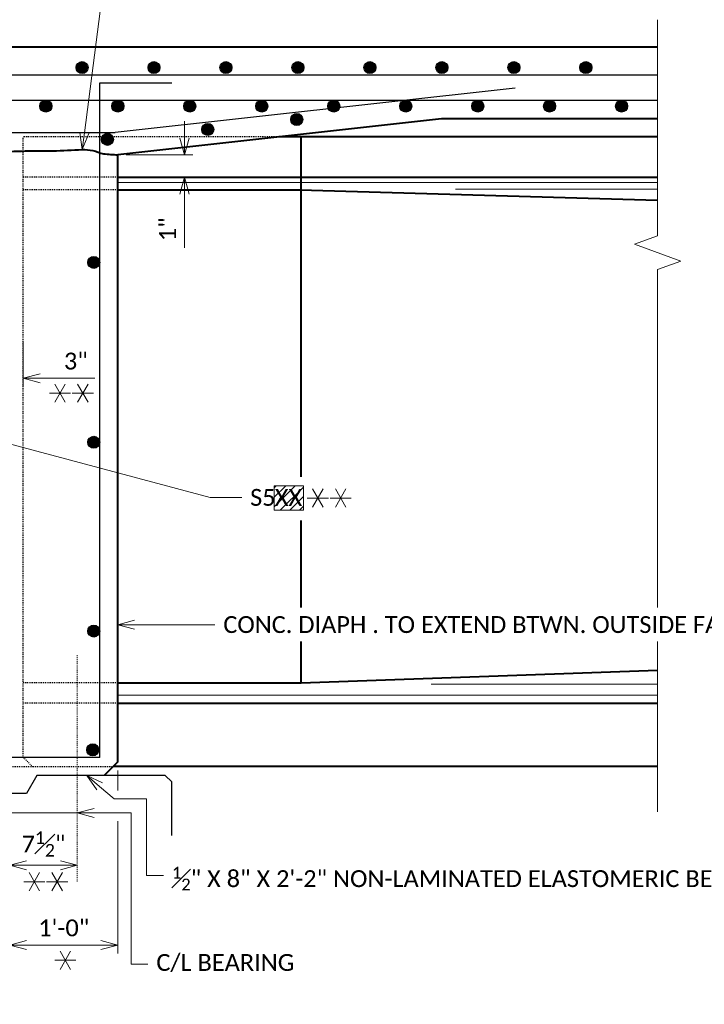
# Model space of a CAD drawing. Extents: x -24 to 2086, y -25 to 290.
# Tile 4 of 7: x 279 to 355, y 122 to 232. Entities that reach past the tile are written whole.
import ezdxf
from ezdxf import colors
from ezdxf.entities.mleader import LeaderData, LeaderLine
from ezdxf.math import Vec2, Vec3

# ---------------------------------------------------------------- set-up
doc = ezdxf.new("R2010")
doc.units = 0
doc.header["$MEASUREMENT"] = 0
doc.linetypes.add('Wisdot2', pattern=[0.125, 0.0625, -0.0625])
doc.linetypes.add('Wisdot4', pattern=[0.28125, 0.125, -0.0625, 0.03125, -0.0625])
for name, color, linetype, lineweight in [('B_ANNO_BREAK', 7, 'Continuous', 18), ('B_ANNO_DIM', 7, 'Continuous', 18), ('B_ANNO_SYMB', 7, 'Continuous', 18), ('B_ANNO_TEXT', 7, 'Continuous', 18), ('B_CNTR', 1, 'Wisdot4', 18), ('B_CONC_DECK', 1, 'Continuous', 40), ('B_CONC_GIRD', 50, 'Continuous', 40), ('B_DETAIL', 7, 'Continuous', 18), ('B_DETAIL_HIDDEN', 7, 'Wisdot2', 25), ('B_REBAR_SUPER', 5, 'Continuous', 25)]:
    doc.layers.add(name, color=color, linetype=linetype, lineweight=lineweight)
doc.layers.add('B_ANNO_DESIGN_NOTES', color=1, linetype='Continuous', lineweight=18, true_color=0xff0000)
doc.layers.add('B_CONC_PIER', color=7, linetype='Continuous')
doc.styles.add('Annotative', font='calibri.ttf', dxfattribs={"height": 0.0625})
doc.dimstyles.new('Annotative', dxfattribs={"dimscale": 0, "dimtxt": 0.0625, "dimasz": 0.0625, "dimexe": 0.03125, "dimexo": 0.03125, "dimgap": 0.03125, "dimtad": 1, "dimdec": 3, "dimzin": 3, "dimdsep": 46, "dimlunit": 4, "dimtxsty": 'Annotative', "dimblk": 'OPEN30', "dimcen": 0.03125, "dimclrd": 256, "dimclre": 256, "dimclrt": 256, "dimaunit": 1, "dimadec": 0, "dimazin": 3, "dimtfac": 0.75, "dimtdec": 3, "dimtofl": 0, "dimtmove": 0, "dimatfit": 3, "dimldrblk": 'OPEN30', "dimfxl": 1, "dimtfill": 1, "dimfrac": 1, "dimtolj": 1, "dimtzin": 0, "dimlwd": -1, "dimlwe": -1, "dimarcsym": 0})

# ---------------------------------------------------------------- blocks, each defined once
blk = doc.blocks.new('_Open30')
at = {"color": 0, "linetype": 'ByBlock', "lineweight": -2}
for p, q in [((-1, 0.268), (0, 0)), ((0, 0), (-1, -0.268)), ((0, 0), (-1, 0))]:
    blk.add_line(p, q, dxfattribs=at)
blk = doc.blocks.new('*D492')
at = {"layer": 'B_ANNO_DIM', "transparency": 16777216}
for p, q in [((314.62, -2509.76), (314.62, -2511.99)), ((314.62, -2515.43), (314.62, -2530.12)), ((302.62, -2523.19), (302.62, -2530.12)), ((304.5, -2529.19), (312.75, -2529.19))]:
    blk.add_line(p, q, dxfattribs=at)
at = {"layer": 'Defpoints', "color": 0, "transparency": 16777216}
for p in [(314.62, -2508.82), (302.62, -2522.25), (314.62, -2529.19)]:
    blk.add_point(p, dxfattribs=at)
at = {"layer": 'B_ANNO_DIM', "transparency": 16777216, "xscale": 1.875, "yscale": 1.875, "zscale": 1.875, "rotation": 180}
blk.add_blockref('_Open30', (302.62, -2529.19), dxfattribs=at)
at = {"layer": 'B_ANNO_DIM', "transparency": 16777216, "xscale": 1.875, "yscale": 1.875, "zscale": 1.875}
blk.add_blockref('_Open30', (314.62, -2529.19), dxfattribs=at)
at = {"layer": 'B_ANNO_DIM', "transparency": 16777216, "insert": (308.62, -2527.29), "char_height": 1.875, "attachment_point": 5, "style": 'Annotative', "bg_fill": 3, "box_fill_scale": 1.25, "bg_fill_color": 256, "bg_fill_true_color": 13158600, "bg_fill_transparency": 0}
blk.add_mtext('\\A1;1\'-0"', dxfattribs=at)
blk = doc.blocks.new('*D487')
at = {"layer": 'B_ANNO_DIM', "transparency": 16777216}
blk.add_line((304.5, -2520.31), (308.25, -2520.31), dxfattribs=at)
at = {"layer": 'B_ANNO_DIM', "transparency": 16777216, "xscale": 1.875, "yscale": 1.875, "zscale": 1.875, "rotation": 180}
blk.add_blockref('_Open30', (302.62, -2520.31), dxfattribs=at)
at = {"layer": 'B_ANNO_DIM', "transparency": 16777216, "xscale": 1.875, "yscale": 1.875, "zscale": 1.875}
blk.add_blockref('_Open30', (310.12, -2520.31), dxfattribs=at)
at = {"layer": 'B_ANNO_DIM', "transparency": 16777216, "insert": (306.37, -2517.95), "char_height": 1.875, "attachment_point": 5, "style": 'Annotative', "bg_fill": 3, "box_fill_scale": 1.25, "bg_fill_color": 256, "bg_fill_true_color": 13158600, "bg_fill_transparency": 0}
blk.add_mtext('\\A1;7{\\H0.75x;\\S1#2;}"', dxfattribs=at)
at = {"layer": 'Defpoints', "color": 0, "transparency": 16777216}
for p in [(302.62, -2520.31), (310.12, -2520.31), (310.12, -2520.31)]:
    blk.add_point(p, dxfattribs=at)
blk = doc.blocks.new('*D500')
at = {"layer": 'B_ANNO_DIM', "transparency": 16777216}
for p, q in [((301.12, -2462.11), (301.12, -2467.1)), ((304.12, -2462.11), (304.12, -2467.1)), ((299.25, -2466.16), (297.37, -2466.16)), ((306, -2466.16), (312.06, -2466.16))]:
    blk.add_line(p, q, dxfattribs=at)
at = {"layer": 'Defpoints', "color": 0, "transparency": 16777216}
for p in [(301.12, -2461.17), (304.12, -2461.17), (304.12, -2466.16)]:
    blk.add_point(p, dxfattribs=at)
at = {"layer": 'B_ANNO_DIM', "transparency": 16777216, "xscale": 1.875, "yscale": 1.875, "zscale": 1.875}
blk.add_blockref('_Open30', (301.12, -2466.16), dxfattribs=at)
at = {"layer": 'B_ANNO_DIM', "transparency": 16777216, "xscale": 1.875, "yscale": 1.875, "zscale": 1.875, "rotation": 180}
blk.add_blockref('_Open30', (304.12, -2466.16), dxfattribs=at)
at = {"layer": 'B_ANNO_DIM', "transparency": 16777216, "insert": (309.96, -2464.26), "char_height": 1.875, "attachment_point": 5, "style": 'Annotative', "bg_fill": 3, "box_fill_scale": 1.25, "bg_fill_color": 256, "bg_fill_true_color": 13158600, "bg_fill_transparency": 0}
blk.add_mtext('\\A1;3"', dxfattribs=at)
blk = doc.blocks.new('*D494')
at = {"layer": 'B_ANNO_DIM', "transparency": 16777216}
for p, q in [((322.04, -2439.45), (322.04, -2437.58)), ((315.56, -2441.33), (322.98, -2441.33)), ((315.48, -2443.81), (322.98, -2443.81)), ((322.04, -2445.69), (322.04, -2451.64))]:
    blk.add_line(p, q, dxfattribs=at)
at = {"layer": 'Defpoints', "color": 0, "transparency": 16777216}
for p in [(314.62, -2441.33), (314.54, -2443.81), (322.04, -2443.81)]:
    blk.add_point(p, dxfattribs=at)
at = {"layer": 'B_ANNO_DIM', "transparency": 16777216, "xscale": 1.875, "yscale": 1.875, "zscale": 1.875}
for p, rotation in [((322.04, -2441.33), 270), ((322.04, -2443.81), 90)]:
    blk.add_blockref('_Open30', p, dxfattribs=dict(at, rotation=rotation))
at = {"layer": 'B_ANNO_DIM', "transparency": 16777216, "insert": (320.16, -2449.6), "char_height": 1.875, "attachment_point": 5, "rotation": 90, "style": 'Annotative', "bg_fill": 3, "box_fill_scale": 1.25, "bg_fill_color": 256, "bg_fill_true_color": 13158600, "bg_fill_transparency": 0}
blk.add_mtext('\\A1;1"', dxfattribs=at)
blk = doc.blocks.new('SYMBOLS')
at = {"layer": 'B_ANNO_SYMB', "color": 0, "lineweight": -2}
for p, q in [((-1.731, -0.79), (-1.262, 0.022)), ((-1.262, -0.79), (-1.731, 0.022)), ((-1.965, -0.384), (-1.028, -0.384))]:
    blk.add_line(p, q, dxfattribs=at)
blk = doc.blocks.new('*U480')
at = {"layer": 'B_ANNO_DESIGN_NOTES'}
h = blk.add_hatch(dxfattribs=at)
h.set_pattern_fill('ANSI31', color=256, scale=6, angle=180)
h.set_pattern_definition([(225, (-8.4491, -74.6648), (0.53033009, -0.53033009), [])])
h.paths.add_polyline_path([(331.9927, -2480.8321), (335.2543, -2480.8321), (335.2543, -2478.1093), (331.9927, -2478.1093)])
at = {"layer": 'B_REBAR_SUPER'}
h = blk.add_hatch(color=256, dxfattribs=at)
edge = h.paths.add_edge_path()
edge.add_arc((310.6487, -2431.6211), 0.6665, 0, 360)
h = blk.add_hatch(color=256, dxfattribs=at)
edge = h.paths.add_edge_path()
edge.add_arc((318.6487, -2431.6211), 0.6665, 0, 360)
h = blk.add_hatch(color=256, dxfattribs=at)
edge = h.paths.add_edge_path()
edge.add_arc((326.6487, -2431.6211), 0.6665, 0, 360)
h = blk.add_hatch(color=256, dxfattribs=at)
edge = h.paths.add_edge_path()
edge.add_arc((334.6487, -2431.6211), 0.6665, 0, 360)
h = blk.add_hatch(color=256, dxfattribs=at)
edge = h.paths.add_edge_path()
edge.add_arc((342.6487, -2431.6211), 0.6665, 0, 360)
h = blk.add_hatch(color=256, dxfattribs=at)
edge = h.paths.add_edge_path()
edge.add_arc((350.6487, -2431.6211), 0.6665, 0, 360)
h = blk.add_hatch(color=256, dxfattribs=at)
edge = h.paths.add_edge_path()
edge.add_arc((358.6487, -2431.6211), 0.6665, 0, 360)
h = blk.add_hatch(color=256, dxfattribs=at)
edge = h.paths.add_edge_path()
edge.add_arc((366.6487, -2431.6211), 0.6665, 0, 360)
h = blk.add_hatch(color=256, dxfattribs=at)
edge = h.paths.add_edge_path()
edge.add_arc((306.6277, -2435.9021), 0.6665, 0, 360)
h = blk.add_hatch(color=256, dxfattribs=at)
edge = h.paths.add_edge_path()
edge.add_arc((314.6277, -2435.9021), 0.6665, 0, 360)
h = blk.add_hatch(color=256, dxfattribs=at)
edge = h.paths.add_edge_path()
edge.add_arc((322.6277, -2435.9021), 0.6665, 0, 360)
h = blk.add_hatch(color=256, dxfattribs=at)
edge = h.paths.add_edge_path()
edge.add_arc((330.6277, -2435.9021), 0.6665, 0, 360)
h = blk.add_hatch(color=256, dxfattribs=at)
edge = h.paths.add_edge_path()
edge.add_arc((338.6277, -2435.9021), 0.6665, 0, 360)
h = blk.add_hatch(color=256, dxfattribs=at)
edge = h.paths.add_edge_path()
edge.add_arc((346.6277, -2435.9021), 0.6665, 0, 360)
h = blk.add_hatch(color=256, dxfattribs=at)
edge = h.paths.add_edge_path()
edge.add_arc((354.6277, -2435.9021), 0.6665, 0, 360)
h = blk.add_hatch(color=256, dxfattribs=at)
edge = h.paths.add_edge_path()
edge.add_arc((362.6277, -2435.9021), 0.6665, 0, 360)
h = blk.add_hatch(color=256, dxfattribs=at)
edge = h.paths.add_edge_path()
edge.add_arc((370.6277, -2435.9021), 0.6665, 0, 360)
h = blk.add_hatch(color=256, dxfattribs=at)
edge = h.paths.add_edge_path()
edge.add_arc((334.5107, -2437.3871), 0.6665, 0, 360)
h = blk.add_hatch(color=256, dxfattribs=at)
edge = h.paths.add_edge_path()
edge.add_arc((324.6267, -2438.4921), 0.6665, 0, 360)
h = blk.add_hatch(color=256, dxfattribs=at)
edge = h.paths.add_edge_path()
edge.add_arc((313.4637, -2439.5971), 0.6665, 0, 360)
h = blk.add_hatch(color=256, dxfattribs=at)
edge = h.paths.add_edge_path()
edge.add_arc((311.9517, -2453.2801), 0.6665, 0, 360)
h = blk.add_hatch(color=256, dxfattribs=at)
edge = h.paths.add_edge_path()
edge.add_arc((311.9517, -2473.2801), 0.6665, 0, 360)
h = blk.add_hatch(color=256, dxfattribs=at)
edge = h.paths.add_edge_path()
edge.add_arc((311.9517, -2494.2761), 0.6665, 0, 360)
h = blk.add_hatch(color=256, dxfattribs=at)
edge = h.paths.add_edge_path()
edge.add_arc((311.8357, -2507.4791), 0.6665, 0, 360)
at = {"layer": 'B_ANNO_BREAK', "flags": 128}
blk.add_lwpolyline([(374.6217, -2426.3236), (374.6217, -2450.3236), (372.0459, -2451.2611), (377.1974, -2453.1361), (374.6217, -2454.0736), (374.6217, -2514.383)], dxfattribs=at)
at = {"layer": 'B_ANNO_DESIGN_NOTES'}
blk.add_lwpolyline([(335.2543, -2478.1093), (331.9927, -2478.1093), (331.9927, -2480.8321), (335.2543, -2480.8321)], close=True, dxfattribs=at)
at = {"layer": 'B_CNTR'}
blk.add_line((310.1207, -2522.1348), (310.1207, -2496.9091), dxfattribs=at)
at = {"layer": 'B_CONC_DECK'}
for p, q in [((230.6217, -2429.3251), (374.6217, -2429.3251)), ((350.6217, -2437.3251), (314.6217, -2441.3251)), ((374.6217, -2437.3251), (350.6217, -2437.3251)), ((314.6217, -2508.8221), (314.6217, -2441.3251)), ((314.6217, -2508.8221), (313.1217, -2510.3221))]:
    blk.add_line(p, q, dxfattribs=at)
blk.add_open_spline([(290.6217, -2441.3251), (291.4437, -2441.3008), (292.2657, -2441.2764), (293.0877, -2441.2521), (293.8282, -2441.2302), (294.569, -2441.2876), (295.3097, -2441.3061), (295.9601, -2441.3224), (296.6104, -2441.3454), (297.2607, -2441.3601), (297.7918, -2441.3721), (298.3009, -2441.1141), (298.8317, -2441.0891), (299.6987, -2441.0483), (300.5661, -2441.011), (301.4337, -2440.9811), (302.5353, -2440.9431), (303.6368, -2440.9027), (304.7387, -2440.8731), (305.6237, -2440.8494), (306.5096, -2440.8816), (307.3947, -2440.8731), (308.479, -2440.8627), (309.562, -2440.7689), (310.6457, -2440.7416), (311.0419, -2440.7316), (311.4376, -2440.7626), (311.8329, -2440.8183), (312.2538, -2440.8775), (312.6198, -2441.1675), (313.0408, -2441.2006), (313.5678, -2441.2421), (314.0947, -2441.2836), (314.6217, -2441.3251)], degree=3, knots=[0, 0, 0, 0, 0.10237359, 0.10237359, 0.10237359, 0.1946046, 0.1946046, 0.1946046, 0.27559401, 0.27559401, 0.27559401, 0.3417468, 0.3417468, 0.3417468, 0.44981197, 0.44981197, 0.44981197, 0.58702896, 0.58702896, 0.58702896, 0.69724194, 0.69724194, 0.69724194, 0.83225531, 0.83225531, 0.83225531, 0.88162125, 0.88162125, 0.88162125, 0.9341972, 0.9341972, 0.9341972, 1, 1, 1, 1], dxfattribs=at)
at = {"layer": 'B_CONC_GIRD'}
for p, q in [((374.6217, -2439.3251), (332.5347, -2439.3251)), ((335.0053, -2477.1256), (335.0053, -2439.3251)), ((334.8717, -2445.2164), (374.6217, -2446.3699)), ((335.0053, -2500.0334), (335.0053, -2481.9664)), ((335.0053, -2500.0334), (374.6217, -2498.6194)), ((314.6217, -2500.0334), (335.0053, -2500.0334)), ((314.6217, -2502.2834), (374.6217, -2502.2834)), ((374.6217, -2509.3231), (314.1207, -2509.3231))]:
    blk.add_line(p, q, dxfattribs=at)
at = {"layer": 'B_CONC_PIER'}
for p, q in [((305.6217, -2510.3221), (304.4667, -2512.3221)), ((319.9017, -2510.3221), (305.6217, -2510.3221)), ((319.9017, -2510.3221), (320.6217, -2511.0421)), ((320.6217, -2517.0011), (320.6217, -2511.0421)), ((304.4667, -2512.3221), (302.6217, -2512.3221))]:
    blk.add_line(p, q, dxfattribs=at)
at = {"layer": 'B_DETAIL'}
for p, q in [((352.1705, -2445.1264), (374.6217, -2445.1264)), ((349.4428, -2500.1956), (374.6217, -2500.1956)), ((314.6217, -2501.3918), (374.6217, -2501.3918))]:
    blk.add_line(p, q, dxfattribs=at)
at = {"layer": 'B_DETAIL_HIDDEN'}
for p, q in [((304.1217, -2508.3201), (304.1217, -2439.3251)), ((332.5347, -2439.3251), (304.1217, -2439.3251)), ((314.6217, -2500.0334), (304.1217, -2500.0334)), ((314.6217, -2502.2834), (304.1217, -2502.2834)), ((304.1217, -2508.3201), (305.1247, -2509.3231)), ((290.6307, -2509.3231), (314.1207, -2509.3231))]:
    blk.add_line(p, q, dxfattribs=at)
at = {"layer": 'B_REBAR_SUPER'}
for p, q in [((230.6217, -2432.4241), (374.6217, -2432.4241)), ((312.6207, -2508.3211), (312.6207, -2433.3241)), ((312.6207, -2433.3241), (320.6207, -2433.3241)), ((358.8057, -2433.9001), (314.3447, -2438.8401)), ((230.6217, -2435.2251), (374.6217, -2435.2251)), ((290.8987, -2438.8401), (314.3447, -2438.8401)), ((312.6207, -2508.3211), (302.6217, -2508.3211))]:
    blk.add_line(p, q, dxfattribs=at)
for centre in [(310.6487, -2431.6211), (318.6487, -2431.6211), (326.6487, -2431.6211), (334.6487, -2431.6211), (342.6487, -2431.6211), (350.6487, -2431.6211), (358.6487, -2431.6211), (366.6487, -2431.6211), (306.6277, -2435.9021), (314.6277, -2435.9021), (322.6277, -2435.9021), (330.6277, -2435.9021), (338.6277, -2435.9021), (346.6277, -2435.9021), (354.6277, -2435.9021), (362.6277, -2435.9021), (370.6277, -2435.9021), (334.5107, -2437.3871), (324.6267, -2438.4921), (313.4637, -2439.5971), (311.9517, -2453.2801), (311.9517, -2473.2801), (311.9517, -2494.2761), (311.8357, -2507.4791)]:
    blk.add_circle(centre, 0.6665, dxfattribs=at)
at = {"layer": 'B_ANNO_SYMB', "xscale": 2.5, "yscale": 2.5, "zscale": 2.5}
for p in [(340.6033, -2478.5197), (343.1438, -2478.5197)]:
    blk.add_blockref('SYMBOLS', p, dxfattribs=at)
at = {"layer": 'B_ANNO_TEXT', "style": 'Annotative'}
for tag, p in [('BN40', (267.3177, -2425.7206)), ('BN42', (267.3201, -2454.0598)), ('BN41', (332.0758, -2480.347))]:
    blk.add_attdef(tag, p, '', height=1.875, dxfattribs=at)
at = {"layer": 'B_ANNO_DIM'}
ml = blk.add_multileader_mtext('Standard', dxfattribs=at)
ml.set_content('OPTIONAL CONSTRUCTION JOINT\\PIF USED, DECK POUR MUST BE WITHIN 2 WEEKS FROM THE TIME OF THE DIAPHRAGM POUR', color=256, style='Annotative')
ml.set_leader_properties(color=256, linetype='ByLayer', lineweight=-1)
ml.set_arrow_properties(name='OPEN30')
ml.build(insert=Vec2(0, 0))
ml.multileader.update_dxf_attribs({"dogleg_length": 0.0625, "arrow_head_size": 1.875, "scale": 30})
ctx = ml.context
ctx.base_point, ctx.scale, ctx.char_height, ctx.arrow_head_size, ctx.landing_gap_size, ctx.plane_origin = Vec3(315.1137, -2420.7994), 30, 1.875, 1.875, 0.9375, Vec3(310.6794, -2440.7408)
notes = []
notes.append((ctx, [(0, (1, 1, 0), (313.2387, -2420.7994), (1, 0), 1.875, [(0, [(310.6794, -2440.7408)], 0, [])])]))
ctx.mtext.insert, ctx.mtext.width, ctx.mtext.defined_height, ctx.mtext.flow_direction = Vec3(316.0512, -2419.8481), 59.825855, 11.6717, 5
ml = blk.add_multileader_mtext('Standard', dxfattribs=at)
ml.set_content('S5', color=256, style='Annotative')
ml.set_leader_properties(color=256, linetype='ByLayer', lineweight=-1)
ml.set_arrow_properties(name='OPEN30')
ml.build(insert=Vec2(0, 0))
ml.multileader.update_dxf_attribs({"dogleg_length": 0.0625, "arrow_head_size": 1.875, "scale": 30})
ctx = ml.context
ctx.base_point, ctx.scale, ctx.char_height, ctx.arrow_head_size, ctx.landing_gap_size, ctx.plane_origin = Vec3(328.3984, -2479.422), 30, 1.875, 1.875, 0.9375, Vec3(312.6197, -2457.8226)
notes.append((ctx, [(0, (1, 1, 0), (324.889, -2479.422), (1, 0), 3.5094, [(0, [(292.6227, -2470.8226)], 0, [])])]))
ctx.mtext.insert, ctx.mtext.flow_direction = Vec3(329.3359, -2478.4708), 5
for ctx, leaders in notes:
    for number, flags, end, landing, length, lines in leaders:
        leader = LeaderData()
        leader.index, (leader.has_last_leader_line, leader.has_dogleg_vector, leader.attachment_direction) = number, flags
        leader.last_leader_point, leader.dogleg_vector, leader.dogleg_length = Vec3(end), Vec3(landing), length
        for number, points, colour, breaks in lines:
            line = LeaderLine()
            line.index, line.vertices, line.color, line.breaks = number, Vec3.list(points), colors.encode_raw_color(colour), breaks
            leader.lines.append(line)
        ctx.leaders.append(leader)
dim = blk.add_linear_dim(base=(322.0381, -2443.8101), p1=(314.6217, -2441.3251), p2=(314.543, -2443.8101), angle=90, text='1"', dimstyle='Annotative', dxfattribs=at)
dim.commit()
dim.dimension.update_dxf_attribs({"geometry": '*D494', "text_midpoint": (320.1609, -2449.601)})
dim = blk.add_linear_dim(base=(304.1217, -2466.1625), p1=(301.1217, -2461.1724), p2=(304.1217, -2461.1724), dimstyle='Annotative', dxfattribs=at)
dim.commit()
dim.dimension.update_dxf_attribs({"geometry": '*D500', "text_midpoint": (309.9637, -2466.1625), "dimtype": 160})
dim = blk.add_linear_dim(base=(314.6216816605, -2529.1871142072), p1=(302.6211816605, -2522.2519385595), p2=(314.6216816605, -2508.8220995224), dimstyle='Annotative', dxfattribs=at)
dim.commit()
dim.dimension.update_dxf_attribs({"geometry": '*D492', "text_midpoint": (308.6214316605, -2527.2890372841)})
ml = blk.add_multileader_mtext('Standard', dxfattribs=at)
ml.set_content('CONC. DIAPH . TO EXTEND BTWN. OUTSIDE FACES OF EXT. GIRDERS', color=256, style='Annotative')
ml.set_leader_properties(color=256, linetype='ByLayer', lineweight=-1)
ml.set_arrow_properties(name='OPEN30')
ml.build(insert=Vec2(0, 0))
ml.multileader.update_dxf_attribs({"dogleg_length": 0.0625, "arrow_head_size": 1.875, "scale": 30})
ctx = ml.context
ctx.base_point, ctx.scale, ctx.char_height, ctx.arrow_head_size, ctx.landing_gap_size, ctx.plane_origin = Vec3(325.4189, -2493.5642), 30, 1.875, 1.875, 0.9375, Vec3(314.6217, -2493.5642)
notes = []
notes.append((ctx, [(0, (1, 1, 0), (319.5383, -2493.5642), (1, 0), 5.8806, [(0, [(314.6217, -2493.5642)], 0, [])])]))
ctx.mtext.insert, ctx.mtext.width, ctx.mtext.flow_direction = Vec3(326.3564, -2492.613), 40.65255, 5
ctx.mtext.has_bg_fill, ctx.mtext.bg_color, ctx.mtext.bg_scale_factor, ctx.mtext.bg_transparency, ctx.mtext.use_window_bg_color = 1, -1027028792, 1.5, 0, 1
for ctx, leaders in notes:
    for number, flags, end, landing, length, lines in leaders:
        leader = LeaderData()
        leader.index, (leader.has_last_leader_line, leader.has_dogleg_vector, leader.attachment_direction) = number, flags
        leader.last_leader_point, leader.dogleg_vector, leader.dogleg_length = Vec3(end), Vec3(landing), length
        for number, points, colour, breaks in lines:
            line = LeaderLine()
            line.index, line.vertices, line.color, line.breaks = number, Vec3.list(points), colors.encode_raw_color(colour), breaks
            leader.lines.append(line)
        ctx.leaders.append(leader)
at = {"layer": 'B_CONC_GIRD'}
for p, q in [((314.6217, -2443.8101), (374.6217, -2443.8101)), ((314.6217, -2445.2164), (334.8717, -2445.2164))]:
    blk.add_line(p, q, dxfattribs=at)
at = {"layer": 'B_DETAIL'}
blk.add_line((314.6217, -2444.4017), (374.6217, -2444.4017), dxfattribs=at)
at = {"layer": 'B_DETAIL_HIDDEN'}
for p, q in [((314.6217, -2443.8101), (304.1217, -2443.8101)), ((314.6217, -2445.2164), (304.1217, -2445.2164))]:
    blk.add_line(p, q, dxfattribs=at)
at = {"layer": 'B_ANNO_SYMB', "xscale": 2.5, "yscale": 2.5, "zscale": 2.5}
for p in [(311.9397, -2466.8564), (314.4802, -2466.8564), (312.5394, -2529.925)]:
    blk.add_blockref('SYMBOLS', p, dxfattribs=at)
at = {"layer": 'B_ANNO_DIM'}
dim = blk.add_linear_dim(base=(310.1206816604, -2520.310499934), p1=(302.6211816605, -2520.310499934), p2=(310.1206816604, -2520.310499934), dimstyle='Annotative', dxfattribs=at)
dim.commit()
dim.dimension.update_dxf_attribs({"geometry": '*D487', "text_midpoint": (306.3709316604, -2517.9537691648)})
ml = blk.add_multileader_mtext('Standard', dxfattribs=at)
ml.set_content('\\A1;{\\H0.7x;\\S1#2;\\H1.42857x;" X 8" X 2\'-2" NON-LAMINATED ELASTOMERIC BEARING PADS & \\H0.7x;\\S3#4;\\H1.42857x;" PREFORMED FILLER}', color=256, style='Annotative')
ml.set_leader_properties(color=256, linetype='ByLayer', lineweight=-1)
ml.set_arrow_properties(name='OPEN30')
ml.build(insert=Vec2(0, 0))
ml.multileader.update_dxf_attribs({"dogleg_length": 0.0625, "arrow_head_size": 1.875, "scale": 30})
ctx = ml.context
ctx.base_point, ctx.scale, ctx.char_height, ctx.arrow_head_size, ctx.landing_gap_size, ctx.plane_origin = Vec3(319.708, -2521.4415), 30, 1.875, 1.875, 0.9375, Vec3(311.1841, -2510.3221)
notes = []
notes.append((ctx, [(0, (1, 1, 0), (317.833, -2521.4415), (1, 0), 1.875, [(0, [(311.1841, -2510.3221), (314.2167, -2512.9239), (317.833, -2512.9239)], 0, [])])]))
ctx.mtext.insert, ctx.mtext.width, ctx.mtext.flow_direction = Vec3(320.6455, -2520.4903), 57.814914, 5
ml = blk.add_multileader_mtext('Standard', dxfattribs=at)
ml.set_content('', color=256, style='Annotative')
ml.set_leader_properties(color=256, linetype='ByLayer', lineweight=-1)
ml.set_arrow_properties(name='OPEN30')
ml.build(insert=Vec2(0, 0))
ml.multileader.update_dxf_attribs({"dogleg_length": 0.0625, "arrow_head_size": 1.875, "scale": 30})
ctx = ml.context
ctx.base_point, ctx.scale, ctx.char_height, ctx.arrow_head_size, ctx.landing_gap_size, ctx.plane_origin = Vec3(310.1207, -2514.4962), 30, 1.875, 1.875, 0.9375, Vec3(295.1217, -2514.4962)
notes.append((ctx, [(0, (1, 1, 0), (300.2553, -2514.4962), (1, 0), 9.8654, [(0, [(295.1217, -2514.4962)], 0, [])])]))
ctx.mtext.insert, ctx.mtext.flow_direction = Vec3(311.0582, -2513.5587), 5
for ctx, leaders in notes:
    for number, flags, end, landing, length, lines in leaders:
        leader = LeaderData()
        leader.index, (leader.has_last_leader_line, leader.has_dogleg_vector, leader.attachment_direction) = number, flags
        leader.last_leader_point, leader.dogleg_vector, leader.dogleg_length = Vec3(end), Vec3(landing), length
        for number, points, colour, breaks in lines:
            line = LeaderLine()
            line.index, line.vertices, line.color, line.breaks = number, Vec3.list(points), colors.encode_raw_color(colour), breaks
            leader.lines.append(line)
        ctx.leaders.append(leader)
at = {"layer": 'B_ANNO_SYMB', "xscale": 2.5, "yscale": 2.5, "zscale": 2.5}
for p in [(309.0864, -2521.1905), (311.6269, -2521.1905)]:
    blk.add_blockref('SYMBOLS', p, dxfattribs=at)
at = {"layer": 'B_ANNO_DIM'}
ml = blk.add_multileader_mtext('Standard', dxfattribs=at)
ml.set_content('C/L BEARING', color=256, style='Annotative')
ml.set_leader_properties(color=256, linetype='ByLayer', lineweight=-1)
ml.set_arrow_properties(name='OPEN30')
ml.build(insert=Vec2(0, 0))
ml.multileader.update_dxf_attribs({"dogleg_length": 0.0625, "arrow_head_size": 1.875, "scale": 30})
ctx = ml.context
ctx.base_point, ctx.scale, ctx.char_height, ctx.arrow_head_size, ctx.landing_gap_size, ctx.plane_origin = Vec3(317.9754, -2531.3262), 30, 1.875, 1.875, 0.9375, Vec3(295.1217, -2514.4962)
notes = []
notes.append((ctx, [(0, (1, 1, 0), (316.1004, -2531.3262), (1, 0), 1.875, [(0, [(310.1207, -2514.4962), (316.1004, -2514.4962)], 0, [])])]))
ctx.mtext.insert, ctx.mtext.flow_direction = Vec3(318.9129, -2530.1861), 5
for ctx, leaders in notes:
    for number, flags, end, landing, length, lines in leaders:
        leader = LeaderData()
        leader.index, (leader.has_last_leader_line, leader.has_dogleg_vector, leader.attachment_direction) = number, flags
        leader.last_leader_point, leader.dogleg_vector, leader.dogleg_length = Vec3(end), Vec3(landing), length
        for number, points, colour, breaks in lines:
            line = LeaderLine()
            line.index, line.vertices, line.color, line.breaks = number, Vec3.list(points), colors.encode_raw_color(colour), breaks
            leader.lines.append(line)
        ctx.leaders.append(leader)

msp = doc.modelspace()

# ---------------------------------------------------------------- block references
ref = msp.add_blockref('*U480', (-24.4, 2658.2))
ref.add_attrib('BN41', 'XX', (307.68, 177.85), dxfattribs={"layer": 'B_ANNO_TEXT', "height": 1.875, "style": 'Annotative'})

doc.saveas('drawing.dxf')
